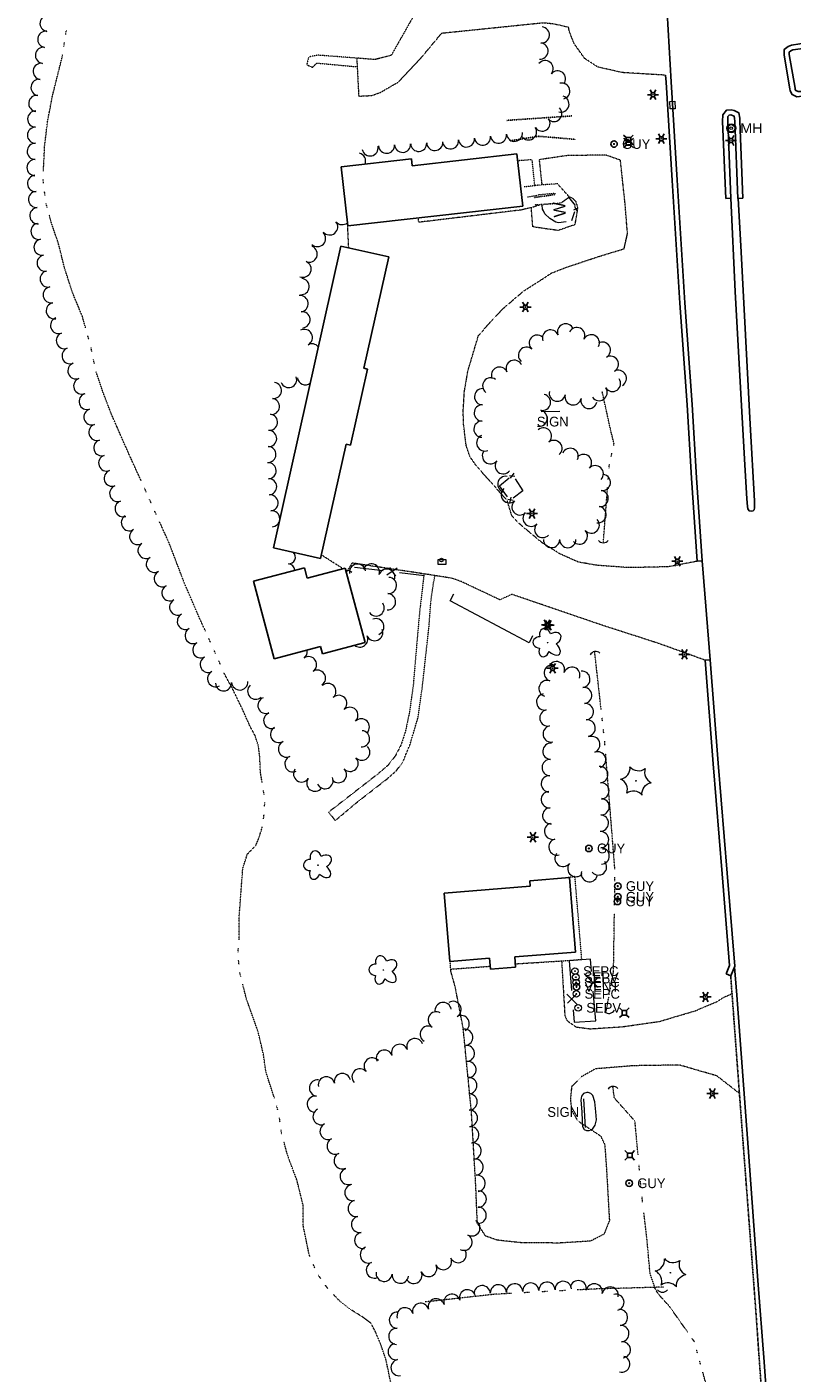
# Model space of a CAD drawing. Extents: x 386588 to 390135, y 96998 to 113606.
# Tile 71 of 92: x 388073 to 388451, y 107226 to 107891. Entities that reach past the tile are written whole.
import ezdxf
from ezdxf.enums import TextEntityAlignment as Align

# ---------------------------------------------------------------- set-up
doc = ezdxf.new("R2010")
doc.units = 0
doc.header["$MEASUREMENT"] = 0
for name, pattern in [('Wisdot1', [0.0625, 0.03125, -0.03125]), ('Wisdot3', [0.1875, 0.125, -0.0625]), ('Wisdot5', [0.1, 0.05, -0.05]), ('Wisdot6', [0.375, 0.125, -0.0625, 0.03125, -0.0625, 0.03125, -0.0625])]:
    doc.linetypes.add(name, pattern=pattern)
for name, color, linetype, lineweight in [('E_BLD', 241, 'Continuous', 25), ('E_BLD_Steps', 30, 'Wisdot1', 25), ('E_DRN', 40, 'Continuous', 15), ('E_DTM_SlopeBottom', 3, 'Wisdot1', 25), ('E_DTM_SlopeTop', 3, 'Wisdot1', 25), ('E_DWY', 2, 'Wisdot3', 15), ('E_LAND_Vegetation', 3, 'Continuous', 15), ('E_LTG', 21, 'Continuous', 25), ('E_MISCPROP_Railing', 30, 'Continuous', 15), ('E_MISCPROP_Septic', 241, 'Continuous', 15), ('E_PATH_Sidewalk', 2, 'Wisdot5', 15), ('E_RDWY', 21, 'Continuous', 25), ('E_RDWY_Gravel', 21, 'Wisdot3', 25), ('E_SGN', 21, 'Continuous', 15), ('E_UTL_AG_Bold', 30, 'Continuous', 25), ('E_UTL_EGuyWire', 200, 'Continuous', 25), ('E_UTL_MH', 30, 'Continuous', 15), ('E_WTR', 4, 'Wisdot6', 15)]:
    doc.layers.add(name, color=color, linetype=linetype, lineweight=lineweight)
doc.styles.add('Style-dot_font5', font='dot_font5.shx')
doc.styles.add('Style-IGR_FONT_0', font='dot_font15.shx')

# ---------------------------------------------------------------- blocks, each defined once
blk = doc.blocks.new('CULV')
at = {"layer": 'E_DRN'}
blk.add_arc((0, 6.1), 6.15, 216.8699, 323.1301, dxfattribs=at)
blk = doc.blocks.new('GUY')
at = {"layer": 'E_UTL_EGuyWire'}
for radius in [4, 0.5]:
    blk.add_circle((0, 0), radius, dxfattribs=at)
at = {"layer": 'E_UTL_EGuyWire', "style": 'Style-dot_font5'}
blk.add_text('GUY', height=12, dxfattribs=at).set_placement((10, 0), align=Align.MIDDLE_LEFT)
blk = doc.blocks.new('INLET')
at = {"layer": 'E_DRN', "flags": 128}
blk.add_lwpolyline([(-7.5, 10), (7.5, 10), (7.5, 0), (-7.5, 0)], close=True, dxfattribs=at)
blk = doc.blocks.new('LPOL')
at = {"layer": 'E_LTG'}
for p, q in [((-4, 0), (-1.5, 0)), ((-0.75, 1.3), (-2, 3.46)), ((0.75, 1.3), (2, 3.46)), ((1.5, 0), (4, 0)), ((-2, -3.46), (-0.75, -1.3)), ((2, -3.46), (0.75, -1.3))]:
    blk.add_line(p, q, dxfattribs=at)
for radius in [1.5, 1.5, 1.5, 0.125]:
    blk.add_circle((0, 0), radius, dxfattribs=at)
blk = doc.blocks.new('MH')
at = {"layer": 'E_UTL_MH'}
for radius in [5, 4, 1.5]:
    blk.add_circle((0, 0), radius, dxfattribs=at)
at = {"layer": 'E_UTL_MH', "style": 'Style-dot_font5', "width": 1.111111}
blk.add_text('MH', height=10.8, dxfattribs=at).set_placement((10, 0), align=Align.MIDDLE_LEFT)
blk = doc.blocks.new('PED')
at = {"layer": 'E_UTL_AG_Bold'}
for p, q in [((-2.5, 2.5), (-5.3, 5.3)), ((2.5, 2.5), (5.3, 5.3)), ((-2.5, -2.5), (-5.3, -5.3)), ((2.5, -2.5), (5.3, -5.3))]:
    blk.add_line(p, q, dxfattribs=at)
at = {"layer": 'E_UTL_AG_Bold', "flags": 128}
blk.add_lwpolyline([(-2.5, -2.5), (2.5, -2.5), (2.5, 2.5), (-2.5, 2.5)], close=True, dxfattribs=at)
blk = doc.blocks.new('CTRE')
at = {"layer": 'E_LAND_Vegetation'}
blk.add_circle((0, 0), 0.223, dxfattribs=at)
for centre, start, end in [((-11.97, 8.96), 280.2067, 5.97162), ((1.81, 14.92), 220.21132, 305.97623), ((-13.83, -5.9), 340.21132, 65.97623), ((13.83, 5.89), 160.21133, 245.97624), ((-1.81, -14.93), 40.21133, 125.97624)]:
    blk.add_arc(centre, 7.87, start, end, dxfattribs=at)
at = {"layer": 'E_LAND_Vegetation', "extrusion": (0, 0, -1)}
blk.add_arc((-12.03, -9.04), 7.87, 354.07279, 79.74889, dxfattribs=at)
blk = doc.blocks.new('SEPC')
at = {"layer": 'E_MISCPROP_Septic'}
for radius in [4, 0.5]:
    blk.add_circle((0, 0), radius, dxfattribs=at)
at = {"layer": 'E_MISCPROP_Septic', "style": 'Style-dot_font5'}
blk.add_text('SEPC', height=12, dxfattribs=at).set_placement((10, 0), align=Align.MIDDLE_LEFT)
blk = doc.blocks.new('SEPV')
at = {"layer": 'E_MISCPROP_Septic'}
for radius in [4, 0.5]:
    blk.add_circle((0, 0), radius, dxfattribs=at)
at = {"layer": 'E_MISCPROP_Septic', "style": 'Style-dot_font5'}
blk.add_text('SEPV', height=12, dxfattribs=at).set_placement((10, 0), align=Align.MIDDLE_LEFT)
blk = doc.blocks.new('SIGN')
at = {"layer": 'E_SGN', "lineweight": 13, "style": 'Style-dot_font5'}
blk.add_text('SIGN', height=12, dxfattribs=at).set_placement((0, 0), align=Align.MIDDLE_CENTER)
blk = doc.blocks.new('DTRE')
at = {"layer": 'E_LAND_Vegetation'}
blk.add_circle((-0.18, 0), 0.183, dxfattribs=at)
for centre, major_axis, ratio in [((-1.87, 5.32), (1.36, -4.98), 0.782863), ((-5.87, 0.15), (4.93, -0.12), 0.832022), ((4.06, 2.74), (-5.27, -2.93), 0.691916), ((-2.49, -5.24), (1.8, 4.86), 0.716896), ((3.54, -3.71), (-5.01, 4.58), 0.560249)]:
    blk.add_ellipse(centre, major_axis=major_axis, ratio=ratio, start_param=1.570796, end_param=4.712389, dxfattribs=at)
blk = doc.blocks.new('VENT')
at = {"layer": 'E_UTL_AG_Bold'}
for radius in [4, 0.5]:
    blk.add_circle((0, 0), radius, dxfattribs=at)
at = {"layer": 'E_UTL_AG_Bold', "style": 'Style-dot_font5'}
blk.add_text('VENT', height=12, dxfattribs=at).set_placement((10, 0), align=Align.MIDDLE_LEFT)

msp = doc.modelspace()

# ---------------------------------------------------------------- linework, layer by layer
at = {"layer": 'E_BLD', "ltscale": 5}
for p, q in [((388228.21, 107822.12), (388262.91, 107826.02)), ((388231.49, 107792.87), (388228.21, 107822.12)), ((388262.91, 107826.02), (388263.29, 107822.61)), ((388263.29, 107822.61), (388314.99, 107828.43)), ((388314.99, 107828.43), (388317.9, 107802.59)), ((388317.9, 107802.59), (388231.49, 107792.87)), ((388194.77, 107633.88), (388228.07, 107782.9)), ((388228.07, 107782.9), (388251.74, 107777.61)), ((388251.74, 107777.61), (388239.44, 107722.57)), ((388239.44, 107722.57), (388241.26, 107722.16)), ((388241.26, 107722.16), (388232.89, 107684.67)), ((388230.73, 107685.15), (388218.11, 107628.66)), ((388232.89, 107684.67), (388230.73, 107685.15)), ((388218.11, 107628.66), (388194.77, 107633.88)), ((388184.99, 107617.37), (388210.12, 107624.07)), ((388210.12, 107624.07), (388211.51, 107618.87)), ((388211.51, 107618.87), (388230.25, 107623.86)), ((388230.25, 107623.86), (388240.04, 107587.15)), ((388195.23, 107578.97), (388184.99, 107617.37)), ((388218.11, 107585.07), (388195.23, 107578.97)), ((388219.05, 107581.55), (388218.11, 107585.07)), ((388240.04, 107587.15), (388219.05, 107581.55)), ((388321.29, 107469.43), (388340.99, 107471.02)), ((388340.99, 107471.02), (388343.97, 107434.18)), ((388279.09, 107463.28), (388321.51, 107466.71)), ((388281.81, 107429.58), (388279.09, 107463.28)), ((388321.51, 107466.71), (388321.29, 107469.43)), ((388301.52, 107431.17), (388281.81, 107429.58)), ((388301.97, 107425.66), (388301.52, 107431.17)), ((388343.97, 107434.18), (388313.95, 107431.75)), ((388313.95, 107431.75), (388314.36, 107426.66)), ((388314.36, 107426.66), (388301.97, 107425.66))]:
    msp.add_line(p, q, dxfattribs=at)
at = {"layer": 'E_BLD_Steps'}
for points in [[(388333.48, 107808.31), (388323.33, 107806.92)], [(388323.81, 107803.21), (388333.94, 107803.99)]]:
    msp.add_lwpolyline(points, dxfattribs=at)
at = {"layer": 'E_DTM_SlopeBottom'}
msp.add_lwpolyline([(388343.66, 107835.67), (388325.8, 107837.17), (388311.32, 107834.92)], dxfattribs=at)
at = {"layer": 'E_DTM_SlopeTop'}
msp.add_lwpolyline([(388310.07, 107845.04), (388342.02, 107847.23)], dxfattribs=at)
at = {"layer": 'E_DWY', "flags": 128}
for points in [[(388338.9, 107910.62), (388322.19, 107902.76), (388287.98, 107899.96), (388264.33, 107897.24), (388252.94, 107877.14), (388244.87, 107875.07), (388235.92, 107875.78), (388236.9, 107857), (388243.51, 107857.34), (388247.67, 107858.89), (388256.37, 107863.9), (388266.94, 107875.04), (388277.89, 107888.16), (388327.84, 107893.29), (388332.86, 107892.85), (388340.57, 107891.08)], [(388388.41, 107867.35), (388367.17, 107868.63), (388354.96, 107871.36), (388348.41, 107875.63), (388343.22, 107882.97), (388340.76, 107889.18), (388340.58, 107890.98)], [(388403.95, 107627.24), (388389.79, 107624.51), (388370.38, 107624.08), (388354.62, 107625.22), (388345.36, 107626.81), (388336.23, 107630.88), (388327.4, 107636.42), (388315.38, 107646.45), (388312.46, 107649.72), (388310.18, 107657.27), (388295.12, 107674.16), (388291.81, 107678.88), (388289.94, 107684.43), (388288.69, 107694.6), (388288.47, 107701.11), (388289.03, 107711.01), (388290.81, 107721.29), (388293.23, 107729.45), (388295.94, 107738.64), (388303.18, 107746.86), (388308.61, 107752.44), (388318.32, 107760.74), (388328.54, 107767.27), (388332.05, 107769.63), (388339.03, 107772.34), (388354.79, 107777.6), (388367.91, 107781.64), (388369.56, 107789.1), (388368.38, 107804), (388366.07, 107825.37), (388358.8, 107827.92), (388339.5, 107827.6), (388326.65, 107825.7), (388325.98, 107825.45), (388327.29, 107813.18)], [(388340.86, 107807.21), (388342.36, 107806.8), (388344.09, 107804.85), (388344.98, 107801.85), (388343.58, 107793.49), (388335.26, 107790.63), (388322.85, 107792.45), (388322.07, 107801.97), (388317.28, 107800.79), (388266.52, 107794.68), (388266.32, 107796.79)], [(388231.3, 107793.58), (388231.8, 107782.06)], [(388229.15, 107623.57), (388218.48, 107630.35)], [(388230.75, 107622.55), (388230.57, 107622.67)], [(388407.87, 107578.37), (388385.02, 107586.62), (388357.32, 107595.56), (388312.55, 107610.87), (388306.58, 107608.2), (388287.52, 107617.2), (388282.97, 107618.84), (388269.43, 107620.96), (388233.65, 107626.36), (388230.8, 107621.8)], [(388314.23, 107428.38), (388337.05, 107429.82), (388338.65, 107402.81), (388339.75, 107400.27), (388344.23, 107397.17), (388351.22, 107396.28), (388366.8, 107397.27), (388385.34, 107399.92), (388402.91, 107405.13), (388413.86, 107409.77), (388416.72, 107411.66), (388421.17, 107413.66)], [(388282.31, 107425.75), (388301.84, 107427.2)], [(388424.82, 107364.36), (388413.66, 107373.04), (388395.29, 107378.37), (388372.4, 107378.03), (388353.7, 107376.49), (388346.98, 107372.67), (388341.98, 107367.67), (388341.41, 107361.59), (388341.93, 107356.1), (388344.67, 107351.37), (388345.83, 107350.29), (388356.29, 107343.35), (388358.35, 107339.04), (388359.22, 107326.72), (388360.64, 107301.61), (388358.06, 107294.9), (388351.33, 107291.41), (388335.98, 107290.44), (388317.22, 107290.58), (388305.28, 107291.86), (388299.48, 107293.91), (388295.45, 107300.28), (388294.72, 107318.22), (388292.56, 107355.09), (388288.44, 107396.83), (388284.48, 107417.24), (388282.43, 107424.58), (388282.31, 107425.75)]]:
    msp.add_lwpolyline(points, dxfattribs=at)
at = {"layer": 'E_LAND_Vegetation'}
for centre, radius, start, end in [((388083.55, 107892.98), 4, 81.9121, 261.89678), ((388082.43, 107885.07), 4, 81.9121, 261.89678), ((388327.06, 107887.21), 3.97, 265.31421, 85.29889), ((388326.41, 107879.29), 3.97, 265.31421, 85.29889), ((388081.3, 107877.15), 4, 81.9121, 261.89678), ((388080.2, 107869.24), 4, 82.13495, 262.11963), ((388328.92, 107870.61), 3.97, 320.63441, 140.61909), ((388335.06, 107865.57), 3.97, 320.63441, 140.61909), ((388079.1, 107861.32), 4, 82.13495, 262.11963), ((388337.16, 107859.52), 3.97, 284.02941, 104.01409), ((388078.01, 107853.4), 4, 82.13495, 262.11963), ((388336.76, 107853.1), 3.97, 254.36636, 74.35103), ((388077.48, 107845.7), 4, 89.17428, 269.15896), ((388333.22, 107848.41), 3.97, 224.81634, 44.80101), ((388327.4, 107843.69), 3.97, 213.29407, 33.27875), ((388077.36, 107837.7), 4, 89.17428, 269.15896), ((388282.22, 107834.89), 3.97, 186.77569, 6.76037), ((388290.11, 107835.83), 3.97, 186.77569, 6.76037), ((388298.01, 107836.76), 3.97, 186.77569, 6.76037), ((388305.9, 107837.7), 3.97, 186.77569, 6.76037), ((388313.78, 107838.64), 3.97, 186.94134, 6.92602), ((388320.76, 107839.33), 3.97, 213.29407, 33.27875), ((388077.25, 107829.71), 4, 89.17428, 269.15896), ((388236.35, 107824.94), 3.97, 337.99027, 76.96544), ((388242.52, 107831.41), 3.97, 191.54362, 11.52829), ((388250.64, 107832.73), 3.97, 183.32638, 3.31106), ((388258.58, 107833.19), 3.97, 183.32638, 3.31106), ((388266.51, 107833.65), 3.97, 183.32638, 3.31106), ((388274.44, 107834.11), 3.97, 183.32638, 3.31106), ((388077.13, 107821.72), 4, 89.17428, 269.15896), ((388077.37, 107813.91), 4, 94.05369, 274.03836), ((388077.93, 107805.94), 4, 94.05369, 274.03836), ((388078.5, 107797.96), 4, 94.05369, 274.03836), ((388079.08, 107790.24), 4, 100.87943, 280.86411), ((388216.54, 107786.69), 4.02, 226.33753, 46.32221), ((388222.52, 107792.43), 4.02, 219.35066, 39.33533), ((388228.74, 107797.53), 4.02, 219.35066, 309.82634), ((388080.59, 107782.39), 4, 100.87943, 280.86411), ((388212.44, 107778.99), 4.02, 248.00558, 67.99026), ((388082.1, 107774.54), 4, 100.87943, 280.86411), ((388083.61, 107766.69), 4, 100.87943, 280.86411), ((388209.42, 107771.53), 4.02, 248.00558, 67.99026), ((388085.11, 107758.84), 4, 100.87943, 280.86411), ((388208.46, 107762.94), 4.02, 264.94911, 84.93379), ((388207.97, 107754.5), 4.02, 276.51349, 96.49817), ((388086.62, 107750.99), 4, 100.87943, 280.86411), ((388208.88, 107746.51), 4.02, 276.51349, 96.49817), ((388088.75, 107743.69), 4, 110.96176, 290.94644), ((388339.02, 107740.55), 4.01, 21.88924, 201.87392), ((388344.53, 107738.74), 4.01, 333.38349, 153.36816), ((388091.6, 107736.23), 4, 110.96176, 290.94644), ((388210.06, 107737.79), 4.02, 297.58745, 117.57213), ((388325.03, 107735.01), 4.01, 48.66611, 228.65079), ((388331.58, 107737.56), 4.01, 21.88924, 201.87392), ((388351.7, 107735.15), 4.01, 333.38349, 153.36816), ((388357.16, 107731.54), 4.01, 299.52133, 119.50601), ((388094.46, 107728.76), 4, 110.96176, 290.94644), ((388213.79, 107730.66), 4.02, 38.16446, 117.57213), ((388319.73, 107728.99), 4.01, 48.66611, 228.65079), ((388097.32, 107721.3), 4, 110.96176, 290.94644), ((388306.4, 107719.19), 4.01, 24.90364, 204.88832), ((388313.67, 107722.56), 4.01, 24.90364, 204.88832), ((388361.11, 107724.57), 4.01, 299.52133, 119.50601), ((388100.18, 107713.83), 4, 110.96176, 290.94644), ((388202.36, 107716.95), 3.95, 200.40263, 20.38731), ((388210.56, 107718.36), 3.95, 187.91482, 307.08839), ((388302.06, 107713.86), 4.01, 53.37479, 233.35947), ((388362.16, 107715.11), 4.01, 214.48584, 34.47051), ((388365.06, 107717.59), 4.01, 299.52133, 119.50601), ((388102.85, 107706.17), 4, 107.58026, 287.56494), ((388194.82, 107711.58), 3.95, 263.05399, 83.03866), ((388298.06, 107708.51), 4.01, 88.85774, 268.84242), ((388327.59, 107705.74), 4.01, 258.12844, 78.11312), ((388334.92, 107710.27), 4.01, 167.09663, 347.08131), ((388342.73, 107708.48), 4.01, 167.09663, 347.08131), ((388355.55, 107710.57), 4.01, 214.48584, 34.47051), ((388105.26, 107698.54), 4, 107.58026, 287.56494), ((388193.86, 107703.75), 3.95, 263.05399, 83.03866), ((388297.9, 107700.5), 4.01, 88.85774, 268.84242), ((388350.54, 107706.69), 4.01, 167.09663, 347.08131), ((388192.91, 107695.91), 3.95, 263.05399, 83.03866), ((388297.74, 107692.48), 4.01, 88.85774, 268.84242), ((388325.94, 107697.9), 4.01, 258.12844, 78.11312), ((388107.67, 107690.92), 4, 107.58026, 287.56494), ((388192.48, 107687.89), 3.95, 267.11039, 87.09507), ((388299.09, 107685.7), 4.01, 113.76848, 293.75316), ((388328.12, 107689.13), 4.01, 309.97603, 129.96071), ((388110.09, 107683.3), 4, 107.58026, 287.56494), ((388192.09, 107680), 3.95, 267.11039, 87.09507), ((388333.27, 107682.98), 4.01, 309.97603, 129.96071), ((388341.29, 107679.08), 4.01, 336.5822, 156.56688), ((388112.53, 107675.77), 4, 109.73511, 289.71979), ((388192.22, 107671.94), 3.95, 271.96651, 91.95119), ((388301.9, 107679.34), 4.01, 142.16039, 322.14507), ((388308.23, 107674.42), 4.01, 142.16039, 322.14507), ((388347.84, 107676.01), 4.01, 316.36474, 136.34942), ((388115.23, 107668.25), 4, 109.73511, 289.71979), ((388309.51, 107665.24), 4.01, 80.01398, 259.99866), ((388353.64, 107670.48), 4.01, 316.36474, 136.34942), ((388357.15, 107666.16), 4.01, 262.45421, 82.43889), ((388117.93, 107660.72), 4, 109.73511, 289.71979), ((388192.49, 107664.05), 3.95, 271.96651, 91.95119), ((388311.22, 107660.1), 4.01, 131.3456, 311.33028), ((388120.63, 107653.2), 4, 109.73511, 289.71979), ((388193.2, 107656.05), 3.95, 275.85092, 95.8356), ((388316.52, 107654.09), 4.01, 131.3456, 311.33028), ((388356.1, 107658.22), 4.01, 262.45421, 82.43889), ((388123.69, 107646.3), 4, 120.95882, 300.9435), ((388194, 107648.2), 3.95, 358.85113, 95.8356), ((388321.99, 107648.48), 4.01, 136.09836, 316.08304), ((388355.04, 107650.27), 4.01, 262.45421, 82.43889), ((388127.8, 107639.44), 4, 120.95882, 300.9435), ((388194, 107648.2), 3.95, 275.85092, 335.95345), ((388327.76, 107642.92), 4.01, 136.09836, 316.08304), ((388345.8, 107639.69), 4.01, 222.78158, 42.76626), ((388351.68, 107645.13), 4.01, 222.78158, 42.76626), ((388131.91, 107632.58), 4, 120.95882, 300.9435), ((388332.09, 107637.97), 4.01, 179.93993, 359.9246), ((388340.1, 107637.96), 4.01, 179.93993, 359.9246), ((388136.02, 107625.73), 4, 120.95882, 300.9435), ((388202.32, 107629.25), 3.32, 268.09046, 47.18252), ((388202.1, 107622.62), 3.32, 3.39988, 88.07513), ((388230.86, 107618.76), 4.03, 47.5265, 94.54931), ((388236.31, 107621.82), 4.03, 9.60594, 189.59062), ((388243.13, 107621.94), 4.03, 341.41479, 161.39947), ((388250.77, 107619.37), 4.03, 341.41479, 161.39947), ((388139.97, 107618.67), 4, 118.34457, 298.32925), ((388251.57, 107615.27), 4.03, 266.72654, 86.71122), ((388143.76, 107611.63), 4, 118.34457, 298.32925), ((388251.11, 107607.23), 4.03, 266.72654, 86.71122), ((388147.56, 107604.59), 4, 118.34457, 298.32925), ((388245.47, 107604.18), 4.03, 214.93566, 34.92034), ((388151.35, 107597.56), 4, 118.34457, 298.32925), ((388245.34, 107594.87), 4.03, 291.1743, 111.15898), ((388155.15, 107590.52), 4, 118.34457, 298.32925), ((388237.36, 107588.85), 4.03, 230.3991, 23.08321), ((388244.77, 107592.01), 4.03, 203.09853, 23.08321), ((388158.94, 107583.48), 4, 118.34457, 298.32925), ((388207.53, 107582.55), 4, 306.36976, 10.75437), ((388162.62, 107576.34), 4, 117.20158, 297.18625), ((388212.13, 107576.14), 4, 303.63578, 123.62046), ((388332.43, 107572.05), 4.03, 71.61983, 251.60451), ((388334.52, 107573.69), 4.03, 339.96938, 159.95406), ((388166.28, 107569.23), 4, 117.20158, 297.18625), ((388216.56, 107569.49), 4, 303.63578, 123.62046), ((388342.1, 107570.92), 4.03, 339.96938, 159.95406), ((388347.05, 107568.95), 4.03, 275.96066, 95.94534), ((388170.19, 107567.18), 4, 183.28789, 3.27257), ((388178.17, 107567.63), 4, 183.28789, 3.27257), ((388186.05, 107563.05), 4, 132.87902, 312.8637), ((388221.65, 107562.94), 4, 312.20337, 132.18804), ((388329.89, 107564.4), 4.03, 71.61983, 251.60451), ((388347.89, 107560.93), 4.03, 275.96066, 95.94534), ((388191.13, 107556.02), 4, 110.84062, 290.8253), ((388227.02, 107557.02), 4, 312.20337, 132.18804), ((388328.69, 107557.75), 4.03, 101.48257, 281.46724), ((388348.76, 107552.89), 4.03, 276.54029, 96.52497), ((388193.97, 107548.55), 4, 110.84062, 290.8253), ((388232.54, 107551.12), 4, 314.76563, 134.75031), ((388238.17, 107545.44), 4, 314.76563, 134.75031), ((388330.29, 107549.85), 4.03, 101.48257, 281.46724), ((388197.35, 107541.73), 4, 120.58006, 300.56473), ((388238.31, 107539.55), 4, 266.12521, 86.10989), ((388331.9, 107541.94), 4.03, 101.48257, 281.46724), ((388349.68, 107544.88), 4.03, 276.54029, 96.52497), ((388201.24, 107534.47), 4, 113.51959, 293.50427), ((388331.8, 107533.39), 4.03, 87.14801, 267.13269), ((388351.96, 107536.66), 4.03, 290.79125, 110.77593), ((388204.43, 107527.14), 4, 113.51959, 293.50427), ((388232.64, 107527.4), 4, 223.92637, 43.91104), ((388238.4, 107532.94), 4, 223.92637, 43.91104), ((388331.4, 107525.33), 4.03, 87.14801, 267.13269), ((388354.82, 107529.12), 4.03, 290.79125, 110.77593), ((388208.71, 107522.17), 4, 145.0964, 325.08108), ((388226.88, 107521.85), 4, 223.92637, 43.91104), ((388355.92, 107521.84), 4.03, 273.77963, 93.76431), ((388215.26, 107517.6), 4, 145.0964, 325.08108), ((388220.27, 107518.82), 4, 204.39966, 24.38434), ((388331, 107517.28), 4.03, 87.14801, 267.13269), ((388356.45, 107513.79), 4.03, 273.77963, 93.76431), ((388331.01, 107509.51), 4.03, 94.86431, 274.84899), ((388356.54, 107505.97), 4.03, 267.46588, 87.45056), ((388331.7, 107501.48), 4.03, 94.86431, 274.84899), ((388332.59, 107493.89), 4.03, 105.68481, 285.66949), ((388356.18, 107497.92), 4.03, 267.46588, 87.45056), ((388334.77, 107486.12), 4.03, 105.68481, 285.66949), ((388356.28, 107489.69), 4.03, 271.96624, 91.95092), ((388337.76, 107480.45), 4.03, 141.52578, 321.51046), ((388356.56, 107481.63), 4.03, 271.96624, 91.95092), ((388344.07, 107475.44), 4.03, 141.52578, 321.51046), ((388355.25, 107476.26), 4.03, 220.62692, 40.6116), ((388350.74, 107472.95), 4.03, 164.31743, 344.30211), ((388283.45, 107405.83), 4.03, 300.09756, 120.08224), ((388275.16, 107400.65), 4.03, 60.65323, 240.63791), ((388278.57, 107405.29), 4.03, 9.87528, 189.85995), ((388271.21, 107393.63), 4.03, 60.65323, 240.63791), ((388287.48, 107398.86), 4.03, 300.09756, 120.08224), ((388264.63, 107387.47), 4.03, 20.75413, 200.73881), ((388289.22, 107392.09), 4.03, 275.70949, 95.69417), ((388249.58, 107381.77), 4.03, 20.75413, 200.73881), ((388257.1, 107384.62), 4.03, 20.75413, 200.73881), ((388290.02, 107384.08), 4.03, 275.70949, 95.69417), ((388237.58, 107372.51), 4.03, 41.77621, 221.76088), ((388243.58, 107377.88), 4.03, 41.77621, 221.76088), ((388290.82, 107376.07), 4.03, 275.70949, 95.69417), ((388216.55, 107367.04), 4.03, 82.50523, 262.48991), ((388220.93, 107368.57), 4.03, 11.57616, 191.56083), ((388228.82, 107370.18), 4.03, 11.57616, 191.56083), ((388291.21, 107368.2), 4.03, 271.20356, 91.18824), ((388291.37, 107360.15), 4.03, 271.20356, 91.18824), ((388215.5, 107359.06), 4.03, 82.50523, 262.48991), ((388218.36, 107352.9), 4.03, 115.39662, 295.3813), ((388291.54, 107352.11), 4.03, 271.20356, 91.18824), ((388221.81, 107345.63), 4.03, 115.39662, 295.3813), ((388292.21, 107343.85), 4.03, 278.06761, 98.05229), ((388225.28, 107338.37), 4.03, 115.54956, 295.53424), ((388293.34, 107335.88), 4.03, 278.06761, 98.05229), ((388228.75, 107331.1), 4.03, 115.54956, 295.53424), ((388294.35, 107327.93), 4.03, 276.90717, 96.89185), ((388231.71, 107323.37), 4.03, 109.11228, 289.09696), ((388295.32, 107319.94), 4.03, 276.90717, 96.89185), ((388234.07, 107315.4), 4.03, 101.58317, 281.56785), ((388235.68, 107307.52), 4.03, 101.58317, 281.56785), ((388295.88, 107312.19), 4.03, 269.86255, 89.84723), ((388237.3, 107299.63), 4.03, 101.58317, 281.56785), ((388295.86, 107304.14), 4.03, 269.86255, 89.84723), ((388292.75, 107297.94), 4.03, 241.53138, 61.51606), ((388238.91, 107291.75), 4.03, 101.58317, 281.56785), ((388288.91, 107290.86), 4.03, 241.53138, 61.51606), ((388241.68, 107284.6), 4.03, 111.76744, 291.75212), ((388285.98, 107284.74), 4.03, 205.13337, 25.11805), ((388244.67, 107277.12), 4.03, 111.76744, 291.75212), ((388271.41, 107277.9), 4.03, 205.13337, 25.11805), ((388278.7, 107281.32), 4.03, 205.13337, 25.11805), ((388249.45, 107275.52), 4.03, 173.1452, 353.12987), ((388257.45, 107274.56), 4.03, 173.1452, 353.12987), ((388264.12, 107274.49), 4.03, 205.13337, 25.11805), ((388313.84, 107266.29), 4.01, 3.03737, 183.02205), ((388321.84, 107266.71), 4.01, 3.03737, 183.02205), ((388329.84, 107267.14), 4.01, 3.03737, 183.02205), ((388337.85, 107267.56), 4.01, 3.03737, 183.02205), ((388345.32, 107267.9), 4.01, 348.63521, 168.61989), ((388353.17, 107266.32), 4.01, 348.63521, 168.61989), ((388282.89, 107261.18), 4.01, 16.10796, 196.09263), ((388290.59, 107263.4), 4.01, 16.10796, 196.09263), ((388297.84, 107265.44), 4.01, 3.03737, 183.02205), ((388305.84, 107265.87), 4.01, 3.03737, 183.02205), ((388361.03, 107264.74), 4.01, 348.63521, 168.61989), ((388363.85, 107261.17), 4.01, 283.6916, 103.67628), ((388259.79, 107254.51), 4.01, 16.10796, 196.09263), ((388267.49, 107256.74), 4.01, 16.10796, 196.09263), ((388275.19, 107258.96), 4.01, 16.10796, 196.09263), ((388365.63, 107253.69), 4.01, 274.9506, 94.93528), ((388256.02, 107252.34), 4.01, 87.80661, 267.79128), ((388255.71, 107244.33), 4.01, 87.80661, 267.79128), ((388366.32, 107245.71), 4.01, 274.9506, 94.93528), ((388255.39, 107236.78), 4.01, 100.43486, 280.41954), ((388367.01, 107237.72), 4.01, 274.9506, 94.93528), ((388256.84, 107228.9), 4.01, 100.43486, 280.41954), ((388366.72, 107230.6), 4.01, 253.91916, 73.90384)]:
    msp.add_arc(centre, radius, start, end, dxfattribs=at)
at = {"layer": 'E_MISCPROP_Railing', "ltscale": 5}
for p, q in [((388344.5, 107800.38), (388343.53, 107802.54)), ((388343.03, 107800.9), (388344.88, 107801.75)), ((388311.3, 107669.68), (388313.9, 107669.23)), ((388311.84, 107668.25), (388313.64, 107670.76)), ((388313.06, 107657.26), (388310.57, 107657.79)), ((388311.98, 107658.89), (388311.35, 107655.99)), ((388255.89, 107623.88), (388250.79, 107620.41)), ((388255.19, 107619.88), (388252.2, 107624.23)), ((388355.09, 107416.74), (388349.88, 107421.82)), ((388350.31, 107416.6), (388354.63, 107421.1)), ((388339.58, 107413.32), (388344.76, 107408.24)), ((388344.35, 107413.44), (388340.02, 107408.98))]:
    msp.add_line(p, q, dxfattribs=at)
at = {"layer": 'E_MISCPROP_Railing', "flags": 128}
for points in [[(388339.36, 107794.96), (388335.45, 107794.38), (388334.15, 107794.73), (388331.22, 107796.59), (388328.84, 107798.81), (388328.06, 107800.36), (388327.64, 107801.19), (388327.4, 107803.2)], [(388343.86, 107802.99), (388340.62, 107807.03)], [(388342.15, 107795.51), (388343.54, 107800.08)], [(388306.37, 107664.52), (388311.24, 107668.43)], [(388310.42, 107659.04), (388306.37, 107664.52)], [(388314.05, 107667.96), (388317.97, 107662.06)], [(388317.97, 107662.06), (388313.16, 107658.47)], [(388248.9, 107622.53), (388234.86, 107624.21)], [(388269.42, 107620.07), (388257.06, 107621.55)], [(388322.69, 107590.38), (388321.01, 107586.95), (388282.07, 107607.74), (388283.81, 107611.11)], [(388351.88, 107424.51), (388351.37, 107430.63), (388340.85, 107429.83)], [(388340.85, 107429.83), (388342, 107415.22)], [(388353.88, 107400.18), (388352.67, 107414.82)], [(388342.76, 107405.57), (388343.23, 107399.59), (388353.88, 107400.18)], [(388354.02, 107355.29), (388353.48, 107360.15), (388352.45, 107363.33), (388351.43, 107364.28), (388350.24, 107364.74), (388349.5, 107364.77), (388347.91, 107364.29), (388346.9, 107362.96), (388346.48, 107360.96), (388346.98, 107355.3)], [(388346.98, 107355.3), (388347.13, 107350.86), (388347.25, 107349.32), (388347.35, 107347.96), (388348.21, 107346.57), (388349.4, 107346.06), (388350.7, 107345.98), (388352.34, 107346.65), (388353.57, 107348.67), (388354.22, 107351.23), (388354.02, 107355.29)]]:
    msp.add_lwpolyline(points, dxfattribs=at)
at = {"layer": 'E_MISCPROP_Railing'}
msp.add_ellipse((388277.77, 107627.85), major_axis=(-0.889, -0.03), ratio=0.998627, dxfattribs=at)
at = {"layer": 'E_PATH_Sidewalk', "flags": 128}
for points in [[(388235.92, 107875.78), (388216.61, 107877.25), (388212.21, 107876.31), (388211.22, 107872.52), (388214.07, 107871.21), (388216.24, 107873.36), (388236.14, 107871.52)], [(388323.83, 107812.77), (388322.51, 107825.61), (388315.37, 107825.07)], [(388322.07, 107801.97), (388326.26, 107803.4)], [(388269.15, 107621), (388266.94, 107602.08), (388265.64, 107587.55), (388263.8, 107565.81), (388261.9, 107552.39), (388259.97, 107543.23), (388257.73, 107536.41), (388254.99, 107531.15), (388251.34, 107526.43), (388246.43, 107522.22), (388222.04, 107503.3), (388225.32, 107499.15), (388235.47, 107507.69), (388245.53, 107515.56), (388251, 107519.79), (388255.47, 107523.76), (388258.8, 107528.25), (388260.04, 107531.44), (388262.22, 107536.68), (388266.24, 107550.29), (388268.4, 107565.86), (388270.03, 107580.74), (388271.57, 107594.6), (388272.58, 107607.88), (388273.76, 107616.12), (388274.48, 107620.17)], [(388337.05, 107429.79), (388347, 107430.6), (388343.73, 107470.35), (388343.58, 107471.46), (388340.35, 107470.97)], [(388282.33, 107425.61), (388282.05, 107429.6)]]:
    msp.add_lwpolyline(points, dxfattribs=at)
at = {"layer": 'E_PATH_Sidewalk'}
for points in [[(388334.65, 107804.01), (388337.08, 107804.48), (388340.86, 107807.21), (388335.03, 107813.7), (388325.53, 107813.01), (388323.83, 107812.77), (388318.48, 107812.12)], [(388320.22, 107807.26), (388324.34, 107807.88), (388325.73, 107808.34), (388333.65, 107809.07), (388333.72, 107808.42)]]:
    msp.add_lwpolyline(points, dxfattribs=at)
at = {"layer": 'E_RDWY', "flags": 128}
for points in [[(388373.31, 108211.91), (388376.45, 108148.02), (388378.41, 108112.11), (388381.17, 108062.57), (388384.22, 108002.98), (388387.31, 107937.17), (388389.15, 107898.4), (388391.1, 107864.07), (388394.17, 107815.56), (388397.93, 107754.95), (388401.44, 107704.66), (388403.64, 107668.46), (388406.44, 107627.41)], [(388466.28, 107870.34), (388471.36, 107876.42), (388472.69, 107878.04), (388473.43, 107879.35), (388473.76, 107881.21), (388473.54, 107883), (388472.53, 107884.18), (388470.5, 107885.34), (388468.78, 107884.85), (388460.54, 107883.79), (388454.65, 107882.86), (388450.53, 107882.23), (388448.87, 107881.49), (388446.93, 107880.05), (388446.91, 107877.3), (388449.78, 107860.67), (388449.82, 107859.63), (388450.8, 107857.83), (388453.24, 107856.71), (388454.41, 107856.75), (388456.32, 107856.94), (388457.92, 107858.65), (388459.28, 107860.98), (388462.43, 107865.5)], [(388464.36, 107871.95), (388469.43, 107878.01), (388470.62, 107879.46), (388471.04, 107880.2), (388471.23, 107881.28), (388471.15, 107881.95), (388470.92, 107882.22), (388470.17, 107882.64), (388469.28, 107882.39), (388460.9, 107881.32), (388455.04, 107880.39), (388451.24, 107879.81), (388450.13, 107879.32), (388449.42, 107878.79), (388449.41, 107877.5), (388452.28, 107860.92), (388452.3, 107860.31), (388452.6, 107859.75), (388453.74, 107859.23), (388454.24, 107859.25), (388455.14, 107859.34), (388455.9, 107860.15), (388457.17, 107862.32), (388460.38, 107866.93)], [(388388.41, 107867.35), (388388.61, 107863.92), (388391.67, 107815.4), (388395.43, 107754.79), (388398.95, 107704.49), (388401.14, 107668.3), (388403.95, 107627.24)], [(388426.53, 107806.6), (388425.01, 107844.67), (388424.95, 107846.19), (388424.61, 107848.75), (388422.29, 107849.88), (388420.77, 107850.24), (388418.41, 107850.01), (388416.65, 107847.78), (388416.52, 107844.56), (388418.16, 107806.51)], [(388424.03, 107806.5), (388422.51, 107844.57), (388422.46, 107845.98), (388422.31, 107847.09), (388421.45, 107847.51), (388420.6, 107847.71), (388419.71, 107847.62), (388419.12, 107846.87), (388419.03, 107844.57), (388420.66, 107806.61)], [(388418.16, 107806.51), (388420.56, 107806.61), (388422.7, 107760.47), (388425.44, 107710.03), (388427.48, 107674.9), (388428.51, 107658.15), (388428.75, 107654.34), (388429.02, 107653.06), (388429.55, 107652.23), (388430.62, 107652.05), (388431.58, 107652.08), (388432.06, 107652.66), (388432.25, 107653.62), (388432.19, 107657.04), (388430.17, 107694.98), (388425.58, 107783.13), (388424.13, 107806.51), (388426.53, 107806.6)], [(388404.05, 107627.25), (388406.44, 107627.41), (388410.36, 107578.56), (388407.97, 107578.37)], [(388407.87, 107578.37), (388411.92, 107527.25), (388416.25, 107472.88), (388419.99, 107427.59), (388418.22, 107423.49)], [(388410.36, 107578.56), (388414.41, 107527.45), (388418.74, 107473.08), (388422.53, 107427.18), (388420.51, 107422.5)], [(388418.22, 107423.49), (388420.51, 107422.5)], [(388422.38, 107426.83), (388423.53, 107412.86), (388429.08, 107337.71), (388433.97, 107271.9), (388437.02, 107231.7), (388442.28, 107156.93), (388446.35, 107098.74), (388448.48, 107069.17), (388449.88, 107051.19)]]:
    msp.add_lwpolyline(points, dxfattribs=at)
at = {"layer": 'E_RDWY_Gravel', "flags": 128}
msp.add_lwpolyline([(388420.51, 107422.5), (388426.43, 107342.68), (388432.77, 107258.97), (388439.84, 107159.22), (388444.5, 107090.27), (388447.39, 107050.06)], dxfattribs=at)
at = {"layer": 'E_SGN', "ltscale": 5}
for p, q in [((388326.9, 107701.16), (388336.1, 107701.36)), ((388348.88, 107347.55), (388348.06, 107361.67))]:
    msp.add_line(p, q, dxfattribs=at)
at = {"layer": 'E_WTR', "flags": 128}
for points in [[(388092.26, 107887.54), (388092.58, 107889.53)], [(388091.31, 107881.57), (388091.63, 107883.56)], [(388084.2, 107849.08), (388085.68, 107856.91), (388090.35, 107875.6), (388090.67, 107877.58)], [(388081.27, 107820.01), (388081.41, 107822.77), (388081.89, 107832.57), (388083.32, 107844.44), (388084.2, 107849.08)], [(388081.34, 107813.98), (388081.1, 107815.99)], [(388082.05, 107807.98), (388081.81, 107809.98)], [(388083.13, 107802.04), (388082.6, 107803.98)], [(388092.34, 107770.08), (388091.79, 107771.74), (388088.72, 107784.07), (388085.11, 107794.71), (388084.18, 107798.14)], [(388102.08, 107742.54), (388100.45, 107748.31), (388095.66, 107759.87), (388092.34, 107770.08)], [(388103.72, 107736.71), (388103.17, 107738.65)], [(388105.15, 107730.84), (388104.73, 107732.81)], [(388106.41, 107724.92), (388105.99, 107726.89)], [(388117.57, 107693.63), (388114.76, 107700.06), (388110.86, 107710.27), (388107.33, 107720.62), (388107.26, 107720.98)], [(388362.74, 107684.42), (388362.93, 107685.28), (388361.23, 107692.19), (388357.04, 107711.24)], [(388129.54, 107666.94), (388123.24, 107680.69), (388117.57, 107693.63)], [(388361.52, 107678.86), (388361.93, 107680.71)], [(388360.05, 107667.59), (388360.2, 107669.48)], [(388360.49, 107673.27), (388360.6, 107674.65), (388360.71, 107675.15)], [(388132.02, 107661.42), (388131.2, 107663.27)], [(388357.64, 107636.37), (388359.76, 107663.81)], [(388134.47, 107655.89), (388133.65, 107657.74)], [(388136.94, 107650.37), (388136.11, 107652.21)], [(388149.65, 107619.62), (388143.32, 107636.23), (388138.6, 107646.69)], [(388161.22, 107592.77), (388158.27, 107599.25), (388150.55, 107617.26), (388149.65, 107619.62)], [(388163.73, 107587.26), (388162.89, 107589.1)], [(388166.21, 107581.74), (388165.39, 107583.59)], [(388356.56, 107554.08), (388353.36, 107582.61)], [(388168.65, 107576.2), (388167.83, 107578.05)], [(388183.03, 107546.21), (388179.23, 107554.73), (388174.63, 107564.19), (388170.97, 107570.91), (388170.27, 107572.51)], [(388357.22, 107548.18), (388357, 107550.14)], [(388189.24, 107518.02), (388188.39, 107522.89), (388188.05, 107530.58), (388187.4, 107536), (388185.75, 107541.11), (388183.23, 107545.76), (388183.03, 107546.21)], [(388357.88, 107542.27), (388357.66, 107544.24)], [(388358.47, 107536.36), (388358.31, 107538.34)], [(388361.06, 107503.79), (388358.78, 107532.41)], [(388190.2, 107512.05), (388189.89, 107514.04)], [(388190.43, 107506.04), (388190.55, 107508.05)], [(388363.34, 107475.16), (388361.06, 107503.79)], [(388189.89, 107500.01), (388190.16, 107501.9), (388190.17, 107502.01)], [(388179.22, 107469.4), (388179.67, 107475.58), (388181.96, 107482.61), (388185.99, 107486.7), (388187.7, 107490.73), (388189.3, 107495.93), (388189.32, 107496.02)], [(388363.34, 107469.22), (388363.36, 107471.2)], [(388177.89, 107440.21), (388177.95, 107440.86), (388177.84, 107450.87), (388178.6, 107460.9), (388179.22, 107469.4)], [(388363.25, 107463.28), (388363.28, 107465.26)], [(388363.16, 107457.34), (388363.19, 107459.32)], [(388362.69, 107424.66), (388363.11, 107453.38)], [(388177.32, 107434.18), (388177.51, 107436.19)], [(388177.81, 107428.16), (388177.61, 107430.17)], [(388178.67, 107422.18), (388178.24, 107423.88), (388178.22, 107424.15)], [(388361.35, 107417.47), (388362.69, 107424.66)], [(388188.3, 107390.37), (388187.26, 107394.8), (388181.48, 107411.05), (388179.66, 107418.27)], [(388361.08, 107415.99), (388361.17, 107416.48)], [(388358.99, 107404.83), (388360.34, 107412.02)], [(388360.52, 107413.01), (388360.61, 107413.51)], [(388360.8, 107414.5), (388360.89, 107414.99)], [(388195.27, 107362.05), (388195.05, 107362.79), (388191.11, 107374.88), (388189.87, 107383.7), (388188.3, 107390.37)], [(388374.78, 107334.01), (388373.25, 107350.69), (388363.09, 107362.08), (388362.34, 107367.83)], [(388196.95, 107356.24), (388196.39, 107358.18)], [(388198.05, 107350.31), (388197.81, 107352.31)], [(388198.87, 107344.32), (388198.71, 107344.89), (388198.54, 107346.3)], [(388208.61, 107312.54), (388206.42, 107321.44), (388201.9, 107333.51), (388199.96, 107340.43)], [(388375.49, 107326.22), (388375.25, 107328.82)], [(388376.21, 107318.43), (388375.97, 107321.03)], [(388212.84, 107283.78), (388212.45, 107284.73), (388209.46, 107299.17), (388209.5, 107308.89), (388208.61, 107312.54)], [(388377.06, 107310.66), (388376.76, 107313.25)], [(388383.08, 107268.54), (388380.72, 107275.32), (388379.17, 107292.56), (388377.66, 107305.48)], [(388215.19, 107278.21), (388214.41, 107280.06)], [(388218.13, 107272.96), (388216.97, 107274.61)], [(388221.65, 107268.04), (388221.43, 107268.28), (388220.46, 107269.66)], [(388245.53, 107245.67), (388244.9, 107247.12), (388242.92, 107250.84), (388238.78, 107253.92), (388233.17, 107257.41), (388226.95, 107262.33), (388224.4, 107265.08)], [(388312.35, 107265.57), (388304.26, 107265.15), (388269.75, 107261.33)], [(388321.2, 107266.03), (388318.25, 107265.88)], [(388330.04, 107266.5), (388327.1, 107266.34)], [(388338.89, 107266.96), (388335.94, 107266.81)], [(388387.57, 107268.67), (388353.64, 107267.73), (388344.79, 107267.27)], [(388399.34, 107246.34), (388390.31, 107259.11), (388384.82, 107265.21), (388382.91, 107268.54)], [(388253.51, 107217.64), (388252.83, 107221.05), (388250.35, 107232.89), (388247.52, 107241.09), (388245.53, 107245.67)], [(388402.58, 107241.62), (388402.52, 107241.84), (388401.55, 107243.22)], [(388404.14, 107236), (388403.62, 107237.87)], [(388405.69, 107230.38), (388405.17, 107232.25)], [(388414.25, 107199.46), (388406.73, 107226.63)]]:
    msp.add_lwpolyline(points, dxfattribs=at)

# ---------------------------------------------------------------- block references
at = {"layer": 'E_DRN'}
for name, p, xscale, yscale, zscale, rotation in [('INLET', (388390.58, 107852.53), 0.25, 0.25, 0.25, 273.1998688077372), ('CULV', (388353.36, 107582.61), 0.5, 0.5, 0.5, 190.2271138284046), ('CULV', (388360.89, 107403.94), 0.5, 0.5, 0.5, 8.223516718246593), ('CULV', (388362.34, 107367.83), 0.5, 0.5, 0.5, 183.2081596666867)]:
    msp.add_blockref(name, p, dxfattribs=dict(at, xscale=xscale, yscale=yscale, zscale=zscale, rotation=rotation))
for name, p, xscale, yscale, zscale in [('CULV', (388357.64, 107636.37), 0.5, 0.5, 0.5), ('INLET', (388278.04, 107625.58), 0.25, 0.25, 0.25), ('CULV', (388386.87, 107266.2), 0.5, 0.5, 0.5)]:
    msp.add_blockref(name, p, dxfattribs=dict(at, xscale=xscale, yscale=yscale, zscale=zscale))
at = {"layer": 'E_LAND_Vegetation'}
for name, p, xscale, yscale, zscale in [('DTRE', (388330.22, 107587.04), 0.6769248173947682, 0.6769248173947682, 0.6769248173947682), ('CTRE', (388373.75, 107518.76), 0.7108526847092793, 0.7108526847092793, 0.7108526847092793), ('DTRE', (388216.92, 107477.11), 0.6769248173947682, 0.6769248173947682, 0.6769248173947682), ('DTRE', (388249.24, 107425.33), 0.6769248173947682, 0.6769248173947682, 0.6769248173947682), ('CTRE', (388390.77, 107275.77), 0.7108526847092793, 0.7108526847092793, 0.7108526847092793)]:
    msp.add_blockref(name, p, dxfattribs=dict(at, xscale=xscale, yscale=yscale, zscale=zscale))
at = {"layer": 'E_LTG', "xscale": 0.692840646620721, "yscale": 0.692840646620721, "zscale": 0.692840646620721}
for p in [(388382.18, 107857.69), (388386.29, 107835.94), (388420.68, 107835.09), (388319.19, 107752.79), (388322.44, 107650.82), (388394.18, 107627.26), (388329.83, 107595.85), (388330.54, 107595.59), (388397.7, 107581.22), (388332.59, 107574.36), (388322.87, 107490.94), (388408.07, 107412.01), (388411.48, 107364.32)]:
    msp.add_blockref('LPOL', p, dxfattribs=at)
at = {"layer": 'E_MISCPROP_Septic', "xscale": 0.3999999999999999, "yscale": 0.3999999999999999, "zscale": 0.3999999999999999}
for name, p in [('SEPC', (388343.65, 107424.79)), ('SEPV', (388344.1, 107421.78)), ('SEPC', (388344.23, 107419.24)), ('SEPC', (388344.33, 107413.55)), ('SEPV', (388345.26, 107406.67))]:
    msp.add_blockref(name, p, dxfattribs=at)
at = {"layer": 'E_SGN', "xscale": 0.3999999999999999, "yscale": 0.3999999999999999, "zscale": 0.3999999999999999}
for p in [(388332.67, 107696.22), (388337.85, 107355.18)]:
    msp.add_blockref('SIGN', p, dxfattribs=at)
at = {"layer": 'E_UTL_AG_Bold'}
for name, p, xscale, yscale, zscale in [('PED', (388370.06, 107835.38), 0.4503659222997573, 0.4503659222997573, 0.4503659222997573), ('PED', (388370.09, 107833.84), 0.4503659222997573, 0.4503659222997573, 0.4503659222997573), ('VENT', (388344.41, 107417.03), 0.3999999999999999, 0.3999999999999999, 0.3999999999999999), ('PED', (388368, 107404.19), 0.4503659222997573, 0.4503659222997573, 0.4503659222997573), ('PED', (388370.69, 107333.77), 0.4503659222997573, 0.4503659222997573, 0.4503659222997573)]:
    msp.add_blockref(name, p, dxfattribs=dict(at, xscale=xscale, yscale=yscale, zscale=zscale))
at = {"layer": 'E_UTL_EGuyWire', "xscale": 0.3999999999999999, "yscale": 0.3999999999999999, "zscale": 0.3999999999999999}
for p in [(388362.92, 107833.35), (388350.53, 107485.39), (388364.77, 107466.78), (388364.79, 107461.51), (388364.6, 107459.21), (388370.42, 107319.98)]:
    msp.add_blockref('GUY', p, dxfattribs=at)
at = {"layer": 'E_UTL_MH', "xscale": 0.4444444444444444, "yscale": 0.4444444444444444, "zscale": 0.4444444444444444}
msp.add_blockref('MH', (388420.76, 107841.16), dxfattribs=at)

# ---------------------------------------------------------------- texts
at = {"layer": 'E_MISCPROP_Railing', "style": 'Style-IGR_FONT_0', "oblique": 360}
msp.add_text('W', height=6, rotation=93.00265, dxfattribs=at).set_placement((388336.23, 107797.15), align=Align.MIDDLE_LEFT)

doc.saveas('drawing.dxf')
